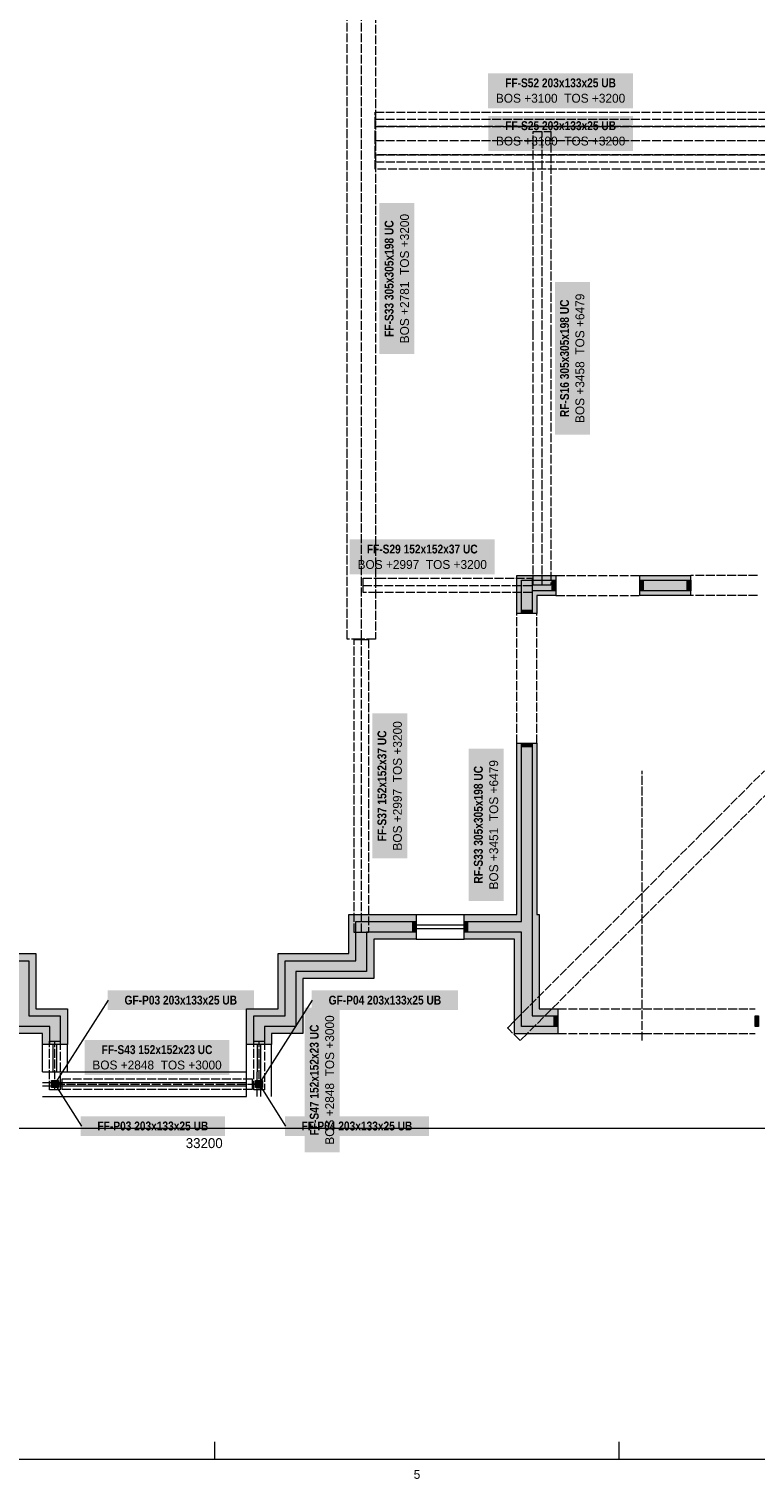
# Model space of a CAD drawing. Header units: millimetres. Extents: x 17 to 587, y 4 to 415.
# Tile 4 of 8: x 225 to 329, y 4 to 212. Entities that reach past the tile are written whole.
import ezdxf
from ezdxf.enums import TextEntityAlignment as Align

# ---------------------------------------------------------------- set-up
doc = ezdxf.new("R2010")
doc.units = ezdxf.units.MM
doc.linetypes.add('DASHED', pattern=[1.524, 1.27, -0.254])
for name, color, linetype in [('FILL-C_B2B2B5', 7, 'Continuous'), ('FILL-EPS', 7, 'Continuous'), ('FILL-STEEL', 7, 'Continuous'), ('FILL-TEAL_DK', 7, 'Continuous'), ('FILL-WHITE', 7, 'Continuous'), ('LINE-INK', 7, 'Continuous'), ('LINE-INK-DASH', 7, 'DASHED'), ('LINE-STEEL', 7, 'Continuous'), ('LINE-STEEL-DASH', 7, 'DASHED'), ('LINE-STEEL_GREY', 7, 'Continuous'), ('LINE-TEAL_DK', 7, 'Continuous'), ('TEXT-INK', 7, 'Continuous'), ('TEXT-STEEL', 7, 'Continuous'), ('TEXT-STEEL_GREY', 7, 'Continuous')]:
    doc.layers.add(name, color=color, linetype=linetype)
doc.styles.add('OpenSansCondensed-Bold', font='OpenSansCondensed-Bold.ttf')

msp = doc.modelspace()

# ---------------------------------------------------------------- hatches: boundary and pattern name
at = {"layer": 'FILL-C_B2B2B5', "true_color": 0xb2b2b5}
h = msp.add_hatch(color=256, dxfattribs=at)
h.dxf.hatch_style = 1
h.paths.add_polyline_path([(300.3, 131.21), (296.91, 131.21), (296.91, 127.95), (295.39, 127.95), (295.39, 132.73), (300.3, 132.73)])
h = msp.add_hatch(color=256, dxfattribs=at)
h.dxf.hatch_style = 1
h.paths.add_polyline_path([(312.3, 132.73), (319.59, 132.73), (319.59, 131.21), (312.3, 131.21)])
h = msp.add_hatch(color=256, dxfattribs=at)
h.dxf.hatch_style = 1
h.paths.add_polyline_path([(287.18, 83.91), (295.39, 83.91), (295.39, 109.39), (296.91, 109.39), (296.91, 83.91), (296.91, 83.91), (296.91, 70.4), (300.58, 70.4), (300.58, 68.88), (295.39, 68.88), (295.39, 82.39), (287.18, 82.39)])
h = msp.add_hatch(color=256, dxfattribs=at)
h.dxf.hatch_style = 1
h.paths.add_polyline_path([(257.09, 66.3), (257.09, 70.41), (261.59, 70.41), (261.59, 78.29), (271.71, 78.29), (271.71, 83.91), (280.33, 83.91), (280.33, 82.39), (273.24, 82.39), (273.24, 76.77), (263.11, 76.77), (263.11, 68.89), (258.61, 68.89), (258.61, 66.3)])
h = msp.add_hatch(color=256, dxfattribs=at)
h.dxf.hatch_style = 1
h.paths.add_polyline_path([(215.74, 78.29), (224.91, 78.29), (224.91, 70.41), (229.41, 70.41), (229.41, 66.3), (227.89, 66.3), (227.89, 68.89), (223.39, 68.89), (223.39, 76.77), (215.74, 76.77)])
at = {"layer": 'FILL-EPS', "true_color": 0xccffff}
h = msp.add_hatch(color=256, dxfattribs=at)
h.dxf.hatch_style = 1
h.paths.add_polyline_path([(300.3, 132.73), (295.39, 132.73), (295.39, 127.95), (294.72, 127.95), (294.72, 133.4), (300.3, 133.4)])
h = msp.add_hatch(color=256, dxfattribs=at)
h.dxf.hatch_style = 1
h.paths.add_polyline_path([(312.3, 133.4), (319.59, 133.4), (319.59, 132.73), (312.3, 132.73)])
h = msp.add_hatch(color=256, dxfattribs=at)
h.dxf.hatch_style = 1
h.paths.add_polyline_path([(300.3, 130.54), (297.58, 130.54), (297.58, 127.95), (296.91, 127.95), (296.91, 131.21), (300.3, 131.21)])
h = msp.add_hatch(color=256, dxfattribs=at)
h.dxf.hatch_style = 1
h.paths.add_polyline_path([(312.3, 130.54), (312.3, 131.21), (319.59, 131.21), (319.59, 130.54)])
h = msp.add_hatch(color=256, dxfattribs=at)
h.dxf.hatch_style = 1
h.paths.add_polyline_path([(287.18, 84.93), (288.2, 84.93), (294.37, 84.93), (294.37, 84.93), (294.72, 84.93), (294.72, 109.39), (295.39, 109.39), (295.39, 83.91), (287.18, 83.91)])
h = msp.add_hatch(color=256, dxfattribs=at)
h.dxf.hatch_style = 1
h.paths.add_polyline_path([(297.58, 109.39), (297.58, 84.93), (297.93, 84.93), (297.93, 71.42), (300.58, 71.42), (300.58, 70.4), (296.91, 70.4), (296.91, 83.91), (296.91, 83.91), (296.91, 109.39)])
h = msp.add_hatch(color=256, dxfattribs=at)
h.dxf.hatch_style = 1
h.paths.add_polyline_path([(256.07, 66.3), (256.07, 71.43), (260.57, 71.43), (260.57, 79.31), (270.7, 79.31), (270.7, 84.93), (280.33, 84.93), (280.33, 83.91), (271.71, 83.91), (271.71, 78.29), (261.59, 78.29), (261.59, 70.41), (257.09, 70.41), (257.09, 66.3)])
h = msp.add_hatch(color=256, dxfattribs=at)
h.dxf.hatch_style = 1
h.paths.add_polyline_path([(258.61, 66.3), (258.61, 68.89), (263.11, 68.89), (263.11, 76.77), (273.24, 76.77), (273.24, 82.39), (280.33, 82.39), (280.33, 81.37), (274.25, 81.37), (274.25, 75.75), (264.13, 75.75), (264.13, 67.87), (259.63, 67.87), (259.63, 66.3)])
h = msp.add_hatch(color=256, dxfattribs=at)
h.dxf.hatch_style = 1
h.paths.add_polyline_path([(294.37, 81.37), (287.18, 81.37), (287.18, 82.39), (295.39, 82.39), (295.39, 68.88), (300.58, 68.88), (300.58, 67.86), (294.37, 67.86)])
h = msp.add_hatch(color=256, dxfattribs=at)
h.dxf.hatch_style = 1
h.paths.add_polyline_path([(215.74, 79.31), (225.93, 79.31), (225.93, 71.43), (230.43, 71.43), (230.43, 66.3), (229.41, 66.3), (229.41, 70.41), (224.91, 70.41), (224.91, 78.29), (215.74, 78.29)])
h = msp.add_hatch(color=256, dxfattribs=at)
h.dxf.hatch_style = 1
h.paths.add_polyline_path([(215.74, 75.75), (215.74, 76.77), (223.39, 76.77), (223.39, 68.89), (227.89, 68.89), (227.89, 66.3), (226.87, 66.3), (226.87, 67.87), (222.37, 67.87), (222.37, 75.75)])
at = {"layer": 'FILL-STEEL', "true_color": 0x0d2973}
h = msp.add_hatch(color=256, dxfattribs=at)
h.dxf.hatch_style = 1
h.paths.add_polyline_path([(228.15, 60.15), (228.15, 61.15), (229.15, 61.15), (229.15, 60.15)])
h = msp.add_hatch(color=256, dxfattribs=at)
h.dxf.hatch_style = 1
h.paths.add_polyline_path([(228.15, 60.15), (228.15, 61.15), (229.15, 61.15), (229.15, 60.15)])
h = msp.add_hatch(color=256, dxfattribs=at)
h.dxf.hatch_style = 1
h.paths.add_polyline_path([(229.05, 60.65), (229.03, 60.75), (228.99, 60.85), (228.93, 60.93), (228.85, 61), (228.75, 61.04), (228.65, 61.05), (228.54, 61.04), (228.45, 61), (228.36, 60.93), (228.3, 60.85), (228.26, 60.75), (228.25, 60.65), (228.26, 60.55), (228.3, 60.45), (228.36, 60.37), (228.45, 60.3), (228.54, 60.26), (228.65, 60.25), (228.75, 60.26), (228.85, 60.3), (228.93, 60.37), (228.99, 60.45), (229.03, 60.55)])
h = msp.add_hatch(color=256, dxfattribs=at)
h.dxf.hatch_style = 1
h.paths.add_polyline_path([(229.05, 60.65), (229.03, 60.75), (228.99, 60.85), (228.93, 60.93), (228.85, 61), (228.75, 61.04), (228.65, 61.05), (228.54, 61.04), (228.45, 61), (228.36, 60.93), (228.3, 60.85), (228.26, 60.75), (228.25, 60.65), (228.26, 60.55), (228.3, 60.45), (228.36, 60.37), (228.45, 60.3), (228.54, 60.26), (228.65, 60.25), (228.75, 60.26), (228.85, 60.3), (228.93, 60.37), (228.99, 60.45), (229.03, 60.55)])
h = msp.add_hatch(color=256, dxfattribs=at)
h.dxf.hatch_style = 1
h.paths.add_polyline_path([(257.35, 60.15), (257.35, 61.15), (258.35, 61.15), (258.35, 60.15)])
h = msp.add_hatch(color=256, dxfattribs=at)
h.dxf.hatch_style = 1
h.paths.add_polyline_path([(257.35, 60.15), (257.35, 61.15), (258.35, 61.15), (258.35, 60.15)])
h = msp.add_hatch(color=256, dxfattribs=at)
h.dxf.hatch_style = 1
h.paths.add_polyline_path([(258.25, 60.65), (258.23, 60.75), (258.19, 60.85), (258.13, 60.93), (258.05, 61), (257.95, 61.04), (257.85, 61.05), (257.74, 61.04), (257.65, 61), (257.56, 60.93), (257.5, 60.85), (257.46, 60.75), (257.45, 60.65), (257.46, 60.55), (257.5, 60.45), (257.56, 60.37), (257.65, 60.3), (257.74, 60.26), (257.85, 60.25), (257.95, 60.26), (258.05, 60.3), (258.13, 60.37), (258.19, 60.45), (258.23, 60.55)])
h = msp.add_hatch(color=256, dxfattribs=at)
h.dxf.hatch_style = 1
h.paths.add_polyline_path([(258.25, 60.65), (258.23, 60.75), (258.19, 60.85), (258.13, 60.93), (258.05, 61), (257.95, 61.04), (257.85, 61.05), (257.74, 61.04), (257.65, 61), (257.56, 60.93), (257.5, 60.85), (257.46, 60.75), (257.45, 60.65), (257.46, 60.55), (257.5, 60.45), (257.56, 60.37), (257.65, 60.3), (257.74, 60.26), (257.85, 60.25), (257.95, 60.26), (258.05, 60.3), (258.13, 60.37), (258.19, 60.45), (258.23, 60.55)])
at = {"layer": 'FILL-TEAL_DK', "true_color": 0x006b5c}
h = msp.add_hatch(color=256, dxfattribs=at)
h.dxf.hatch_style = 1
h.paths.add_polyline_path([(299.8, 132.73), (300.3, 132.73), (300.3, 131.21), (299.8, 131.21)])
h = msp.add_hatch(color=256, dxfattribs=at)
h.dxf.hatch_style = 1
h.paths.add_polyline_path([(312.3, 132.73), (312.8, 132.73), (312.8, 131.21), (312.3, 131.21)])
h = msp.add_hatch(color=256, dxfattribs=at)
h.dxf.hatch_style = 1
h.paths.add_polyline_path([(319.1, 132.73), (319.6, 132.73), (319.6, 131.21), (319.1, 131.21)])
h = msp.add_hatch(color=256, dxfattribs=at)
h.dxf.hatch_style = 1
h.paths.add_polyline_path([(295.38, 127.94), (295.38, 127.94), (295.38, 128.44), (295.38, 128.44), (295.38, 128.44), (296.91, 128.44), (296.91, 128.44), (296.91, 128.44), (296.91, 127.94), (296.91, 127.94), (296.91, 127.94), (295.38, 127.94)])
h = msp.add_hatch(color=256, dxfattribs=at)
h.dxf.hatch_style = 1
h.paths.add_polyline_path([(295.38, 108.89), (295.38, 108.89), (295.38, 109.39), (295.38, 109.39), (295.38, 109.39), (296.91, 109.39), (296.91, 109.39), (296.91, 109.39), (296.91, 108.89), (296.91, 108.89), (296.91, 108.89), (295.38, 108.89)])
h = msp.add_hatch(color=256, dxfattribs=at)
h.dxf.hatch_style = 1
h.paths.add_polyline_path([(279.83, 83.92), (280.33, 83.92), (280.33, 82.4), (279.83, 82.4)])
h = msp.add_hatch(color=256, dxfattribs=at)
h.dxf.hatch_style = 1
h.paths.add_polyline_path([(287.18, 83.92), (287.68, 83.92), (287.68, 82.4), (287.18, 82.4)])
h = msp.add_hatch(color=256, dxfattribs=at)
h.dxf.hatch_style = 1
h.paths.add_polyline_path([(300.08, 70.41), (300.58, 70.41), (300.58, 68.89), (300.08, 68.89)])
h = msp.add_hatch(color=256, dxfattribs=at)
h.dxf.hatch_style = 1
h.paths.add_polyline_path([(328.8, 70.41), (329.3, 70.41), (329.3, 68.89), (328.8, 68.89)])
at = {"layer": 'FILL-WHITE', "true_color": 0xffffff}
h = msp.add_hatch(color=256, dxfattribs=at)
h.dxf.hatch_style = 1
h.paths.add_polyline_path([(290.62, 200.22), (311.34, 200.22), (311.34, 205.23), (290.62, 205.23)])
h = msp.add_hatch(color=256, dxfattribs=at)
h.dxf.hatch_style = 1
h.paths.add_polyline_path([(290.63, 194.1), (311.34, 194.1), (311.34, 199.11), (290.63, 199.11)])
h = msp.add_hatch(color=256, dxfattribs=at)
h.dxf.hatch_style = 1
h.paths.add_polyline_path([(280.07, 165.06), (280.07, 186.65), (275.06, 186.65), (275.06, 165.06)])
h = msp.add_hatch(color=256, dxfattribs=at)
h.dxf.hatch_style = 1
h.paths.add_polyline_path([(305.17, 153.55), (305.17, 175.35), (300.16, 175.35), (300.16, 153.55)])
h = msp.add_hatch(color=256, dxfattribs=at)
h.dxf.hatch_style = 1
h.paths.add_polyline_path([(270.83, 133.55), (291.55, 133.55), (291.55, 138.56), (270.83, 138.56)])
h = msp.add_hatch(color=256, dxfattribs=at)
h.dxf.hatch_style = 1
h.paths.add_polyline_path([(279.05, 92.95), (279.05, 113.66), (274.04, 113.66), (274.04, 92.95)])
h = msp.add_hatch(color=256, dxfattribs=at)
h.dxf.hatch_style = 1
h.paths.add_polyline_path([(292.84, 86.84), (292.84, 108.64), (287.83, 108.64), (287.83, 86.84)])
h = msp.add_hatch(color=256, dxfattribs=at)
h.dxf.hatch_style = 1
h.paths.add_polyline_path([(236.19, 71.25), (257.1, 71.25), (257.1, 74.05), (236.19, 74.05)])
h = msp.add_hatch(color=256, dxfattribs=at)
h.dxf.hatch_style = 1
h.paths.add_polyline_path([(265.39, 71.25), (286.3, 71.25), (286.3, 74.05), (265.39, 74.05)])
h = msp.add_hatch(color=256, dxfattribs=at)
h.dxf.hatch_style = 1
h.paths.add_polyline_path([(269.37, 50.88), (269.37, 71.6), (264.36, 71.6), (264.36, 50.88)])
h = msp.add_hatch(color=256, dxfattribs=at)
h.dxf.hatch_style = 1
h.paths.add_polyline_path([(232.89, 61.96), (253.6, 61.96), (253.6, 66.97), (232.89, 66.97)])
h = msp.add_hatch(color=256, dxfattribs=at)
h.dxf.hatch_style = 1
h.paths.add_polyline_path([(232.34, 53.25), (252.95, 53.25), (252.95, 56.05), (232.34, 56.05)])
h = msp.add_hatch(color=256, dxfattribs=at)
h.dxf.hatch_style = 1
h.paths.add_polyline_path([(261.54, 53.25), (282.15, 53.25), (282.15, 56.05), (261.54, 56.05)])

# ---------------------------------------------------------------- linework, layer by layer
at = {"layer": 'LINE-INK', "lineweight": 5}
for p, q in [((280.33, 84.93), (287.18, 84.93)), ((280.33, 83.41), (287.18, 83.41)), ((280.33, 82.91), (287.18, 82.91)), ((280.33, 81.38), (287.18, 81.38)), ((226.87, 62.43), (226.87, 66.3)), ((228.4, 62.43), (228.4, 66.3)), ((228.9, 62.43), (228.9, 66.3)), ((230.43, 62.43), (230.43, 66.3)), ((256.07, 62.43), (256.07, 66.3)), ((257.6, 62.43), (257.6, 66.3)), ((258.1, 62.43), (258.1, 66.3)), ((259.63, 62.43), (259.63, 66.3)), ((226.87, 62.43), (230.43, 62.43)), ((230.43, 62.43), (256.06, 62.43)), ((256.07, 58.87), (256.07, 62.43)), ((257.59, 58.87), (257.59, 62.43)), ((258.09, 58.87), (258.09, 62.43)), ((259.62, 58.87), (259.62, 62.43)), ((226.87, 60.9), (230.43, 60.9)), ((226.87, 60.4), (230.43, 60.4)), ((230.43, 60.9), (256.06, 60.9)), ((230.43, 60.4), (256.06, 60.4)), ((226.87, 58.88), (230.43, 58.88)), ((230.43, 58.87), (256.06, 58.87)), ((84, 54.37), (416, 54.37)), ((251.5, 7), (251.5, 9.5)), ((309.38, 7), (309.38, 9.5))]:
    msp.add_line(p, q, dxfattribs=at)
for points in [[(20, 7), (587, 7), (587, 413), (20, 413)], [(300.3, 133.4), (300.3, 130.54), (297.58, 130.54), (297.58, 127.95), (294.72, 127.95), (294.72, 133.4)], [(319.59, 130.54), (312.3, 130.54), (312.3, 133.4), (319.59, 133.4)], [(294.37, 67.86), (294.37, 81.37), (287.18, 81.37), (287.18, 84.93), (288.2, 84.93), (294.37, 84.93), (294.37, 84.93), (294.72, 84.93), (294.72, 109.39), (297.58, 109.39), (297.58, 84.93), (297.93, 84.93), (297.93, 71.42), (300.58, 71.42), (300.58, 67.86)], [(259.63, 66.3), (256.07, 66.3), (256.07, 71.43), (260.57, 71.43), (260.57, 79.31), (270.7, 79.31), (270.7, 84.93), (280.33, 84.93), (280.33, 81.37), (274.25, 81.37), (274.25, 75.75), (264.13, 75.75), (264.13, 67.87), (259.63, 67.87)], [(222.37, 75.75), (215.74, 75.75), (215.74, 79.31), (225.93, 79.31), (225.93, 71.43), (230.43, 71.43), (230.43, 66.3), (226.87, 66.3), (226.87, 67.87), (222.37, 67.87)], [(228.15, 60.15), (228.15, 61.15), (229.15, 61.15), (229.15, 60.15)], [(228.15, 60.15), (228.15, 61.15), (229.15, 61.15), (229.15, 60.15)], [(257.35, 60.15), (257.35, 61.15), (258.35, 61.15), (258.35, 60.15)], [(257.35, 60.15), (257.35, 61.15), (258.35, 61.15), (258.35, 60.15)]]:
    msp.add_lwpolyline(points, close=True, dxfattribs=at)
at = {"layer": 'LINE-INK-DASH', "lineweight": 5}
for p, q in [((300.3, 133.4), (312.3, 133.4)), ((329.15, 133.4), (319.6, 133.4)), ((300.3, 130.54), (312.3, 130.54)), ((329.15, 130.54), (319.6, 130.54)), ((294.72, 109.39), (294.72, 127.94)), ((297.58, 109.39), (297.58, 127.94)), ((300.58, 71.42), (328.8, 71.42)), ((300.58, 67.87), (328.8, 67.87))]:
    msp.add_line(p, q, dxfattribs=at)
at = {"layer": 'LINE-STEEL', "lineweight": 5}
for p, q in [((228.65, 60.65), (236.29, 72.65)), ((257.85, 60.65), (265.49, 72.65)), ((228.65, 60.65), (232.44, 54.65)), ((257.85, 60.65), (261.64, 54.65))]:
    msp.add_line(p, q, dxfattribs=at)
at = {"layer": 'LINE-STEEL-DASH', "lineweight": 5}
for p, q in [((272.48, 124.31), (272.48, 227.4)), ((274.45, 198.65), (407.13, 198.65)), ((274.45, 195.59), (407.13, 195.59)), ((298.33, 132.02), (298.33, 196.88)), ((274.46, 192.53), (407.11, 192.53)), ((272.73, 131.98), (296.91, 131.98)), ((272.48, 82.35), (272.48, 124.26)), ((312.67, 66.88), (312.67, 105.46)), ((228.65, 59.85), (228.65, 66.81)), ((257.85, 59.85), (257.85, 66.81)), ((228.78, 60.65), (257.72, 60.65))]:
    msp.add_line(p, q, dxfattribs=at)
for points in [[(270.44, 227.4), (272.32, 227.4), (272.63, 227.4), (274.51, 227.4), (274.51, 124.31), (272.63, 124.31), (272.32, 124.31), (270.44, 124.31)], [(274.45, 197.62), (274.45, 197.72), (274.45, 197.72), (274.45, 197.72), (274.45, 199.67), (274.45, 199.67), (407.13, 199.67), (407.13, 199.67), (407.13, 197.72), (407.13, 197.62), (407.13, 197.62), (274.45, 197.62)], [(274.45, 197.62), (407.13, 197.62), (407.13, 195.74), (407.13, 195.44), (407.13, 193.55), (274.45, 193.55), (274.45, 195.44), (274.45, 195.74)], [(297.04, 168.51), (297.04, 195.04), (297.04, 196.76), (297.04, 196.88), (299.61, 196.88), (299.61, 196.76), (299.61, 195.16), (299.61, 168.51), (299.61, 168.44), (299.61, 167.5), (299.61, 167.43), (299.61, 132.02), (298.38, 132.02), (298.27, 132.02), (297.04, 132.02), (297.04, 167.43), (297.04, 167.5), (297.04, 168.44)], [(299.61, 196.88), (299.63, 196.88), (299.63, 196.88), (299.63, 196.88), (299.63, 196.88)], [(274.46, 191.5), (274.46, 193.45), (274.46, 193.55), (274.46, 193.55), (407.11, 193.55), (407.11, 193.55), (407.11, 193.55), (407.11, 193.45), (407.11, 191.5), (407.11, 191.5)], [(297.02, 168.51), (297.02, 168.51), (297.04, 168.51), (297.02, 168.51), (297.02, 168.51)], [(299.61, 168.51), (299.63, 168.51), (299.63, 168.51), (299.63, 168.51), (299.63, 168.51)], [(272.73, 133), (274.76, 133), (274.76, 133), (296.91, 133), (296.91, 133), (296.91, 133), (296.91, 133), (296.91, 132.02), (296.91, 132.02), (296.91, 132.02), (296.91, 131.94), (296.91, 131.94), (296.91, 131.94), (296.91, 130.96), (296.91, 130.96), (296.91, 130.96), (296.91, 130.96), (274.76, 130.96), (274.76, 130.96), (274.76, 130.96), (272.73, 130.96), (272.73, 130.96), (272.73, 130.96), (272.73, 130.96), (272.73, 130.96), (272.73, 131.94), (272.73, 132.02), (272.73, 132.02), (272.73, 132.02)], [(271.46, 82.35), (271.46, 82.35), (271.46, 82.35), (271.46, 124.26), (271.46, 124.26), (271.46, 124.26), (271.46, 124.26), (272.44, 124.26), (272.44, 124.26), (272.44, 124.26), (272.51, 124.26), (272.51, 124.26), (272.51, 124.26), (273.49, 124.26), (273.49, 124.26), (273.49, 124.26), (273.49, 124.26), (273.49, 82.35), (273.49, 82.35), (273.49, 82.35), (273.49, 82.35), (272.51, 82.35), (272.51, 82.35), (272.51, 82.35), (272.44, 82.35), (272.44, 82.35), (272.44, 82.35), (271.46, 82.35)], [(323.4, 95.08), (323.4, 95.08), (323.4, 95.08)], [(227.88, 59.85), (227.88, 59.85), (227.88, 59.85), (227.88, 66.81), (227.88, 66.81), (227.88, 66.81), (227.88, 66.81), (228.62, 66.81), (228.62, 66.81), (228.62, 66.81), (228.67, 66.81), (228.67, 66.81), (228.67, 66.81), (229.41, 66.81), (229.41, 66.81), (229.41, 66.81), (229.41, 59.85), (229.41, 59.85), (229.41, 59.85), (229.41, 59.85), (228.67, 59.85), (228.67, 59.85), (228.67, 59.85), (228.62, 59.85), (228.62, 59.85), (228.62, 59.85), (227.88, 59.85)], [(257.08, 59.85), (257.08, 59.85), (257.08, 66.81), (257.08, 66.81), (257.82, 66.81), (257.82, 66.81), (257.87, 66.81), (257.87, 66.81), (258.61, 66.81), (258.61, 59.85), (258.61, 59.85), (257.87, 59.85), (257.87, 59.85), (257.82, 59.85), (257.82, 59.85)], [(295.2, 66.88), (295.21, 66.87), (295.21, 66.87), (295.21, 66.87), (295.21, 66.87)], [(228.78, 60.62), (228.78, 60.68), (229.66, 60.68), (229.66, 61.41), (256.84, 61.41), (256.84, 60.68), (257.72, 60.68), (257.72, 60.62), (256.84, 60.62), (256.84, 59.89), (229.66, 59.89), (229.66, 60.62)]]:
    msp.add_lwpolyline(points, close=True, dxfattribs=at)
msp.add_lwpolyline([(331.95, 103.64), (325.32, 97.01), (323.94, 95.62), (323.95, 95.62), (323.94, 95.62), (323.9, 95.59), (323.89, 95.57), (323.89, 95.57), (323.4, 95.08), (323.4, 95.08), (323.4, 95.08), (323.38, 95.06), (323.38, 95.06), (323.36, 95.04), (323.34, 95.02), (323.34, 95.02), (296.27, 67.95), (296.26, 67.94), (296.26, 67.94), (296.25, 67.93), (296.25, 67.93), (296.19, 67.87), (296.18, 67.86), (295.27, 66.95), (295.26, 66.94), (295.25, 66.93), (295.2, 66.88), (293.61, 68.47), (293.39, 68.69), (293.45, 68.76), (293.46, 68.76), (293.46, 68.77), (294.38, 69.68), (294.38, 69.69), (294.38, 69.69), (294.44, 69.74), (294.45, 69.75), (294.45, 69.76), (294.45, 69.76), (321.54, 96.85), (321.53, 96.86), (321.53, 96.86), (321.53, 96.86), (321.53, 96.86), (321.53, 96.86), (321.53, 96.86), (321.54, 96.85), (321.54, 96.85), (321.58, 96.89), (321.58, 96.89), (322.07, 97.37), (322.09, 97.4), (322.09, 97.4), (322.09, 97.4), (322.09, 97.4), (322.13, 97.44), (322.13, 97.44), (322.13, 97.44), (330.14, 105.46)], dxfattribs=at)
at = {"layer": 'LINE-STEEL_GREY', "lineweight": 5}
for points in [[(300.3, 131.21), (296.91, 131.21), (296.91, 127.95), (295.39, 127.95), (295.39, 132.73), (300.3, 132.73)], [(312.3, 132.73), (319.59, 132.73), (319.59, 131.21), (312.3, 131.21)], [(287.18, 83.91), (295.39, 83.91), (295.39, 109.39), (296.91, 109.39), (296.91, 83.91), (296.91, 83.91), (296.91, 70.4), (300.58, 70.4), (300.58, 68.88), (295.39, 68.88), (295.39, 82.39), (287.18, 82.39)], [(257.09, 66.3), (257.09, 70.41), (261.59, 70.41), (261.59, 78.29), (271.71, 78.29), (271.71, 83.91), (280.33, 83.91), (280.33, 82.39), (273.24, 82.39), (273.24, 76.77), (263.11, 76.77), (263.11, 68.89), (258.61, 68.89), (258.61, 66.3)], [(215.74, 78.29), (224.91, 78.29), (224.91, 70.41), (229.41, 70.41), (229.41, 66.3), (227.89, 66.3), (227.89, 68.89), (223.39, 68.89), (223.39, 76.77), (215.74, 76.77)]]:
    msp.add_lwpolyline(points, close=True, dxfattribs=at)
at = {"layer": 'LINE-TEAL_DK', "lineweight": 5}
for points in [[(299.8, 132.73), (300.3, 132.73), (300.3, 131.21), (299.8, 131.21)], [(312.3, 132.73), (312.8, 132.73), (312.8, 131.21), (312.3, 131.21)], [(319.1, 132.73), (319.6, 132.73), (319.6, 131.21), (319.1, 131.21)], [(295.38, 127.94), (295.38, 127.94), (295.38, 128.44), (295.38, 128.44), (295.38, 128.44), (296.91, 128.44), (296.91, 128.44), (296.91, 128.44), (296.91, 127.94), (296.91, 127.94), (296.91, 127.94), (295.38, 127.94)], [(295.38, 108.89), (295.38, 108.89), (295.38, 109.39), (295.38, 109.39), (295.38, 109.39), (296.91, 109.39), (296.91, 109.39), (296.91, 109.39), (296.91, 108.89), (296.91, 108.89), (296.91, 108.89), (295.38, 108.89)], [(279.83, 83.92), (280.33, 83.92), (280.33, 82.4), (279.83, 82.4)], [(287.18, 83.92), (287.68, 83.92), (287.68, 82.4), (287.18, 82.4)], [(300.08, 70.41), (300.58, 70.41), (300.58, 68.89), (300.08, 68.89)], [(328.8, 70.41), (329.3, 70.41), (329.3, 68.89), (328.8, 68.89)]]:
    msp.add_lwpolyline(points, close=True, dxfattribs=at)

# ---------------------------------------------------------------- texts
at = {"layer": 'TEXT-INK'}
msp.add_text('33200', height=1.422, dxfattribs=at).set_placement((250, 51.5), align=Align.CENTER)
at = {"layer": 'TEXT-STEEL', "style": 'OpenSansCondensed-Bold'}
for s, p in [('FF-S52 203x133x25 UB', (300.98, 203.21)), ('FF-S25 203x133x25 UB', (300.99, 197.09)), ('FF-S29 152x152x37 UC', (281.19, 136.54)), ('GF-P03 203x133x25 UB', (246.65, 72.03)), ('GF-P04 203x133x25 UB', (275.85, 72.03)), ('FF-S43 152x152x23 UC', (243.25, 64.95)), ('FF-P03 203x133x25 UB', (242.65, 54.03)), ('FF-P04 203x133x25 UB', (271.85, 54.03))]:
    msp.add_text(s, height=1.27, dxfattribs=at).set_placement(p, align=Align.CENTER)
at = {"layer": 'TEXT-STEEL'}
for s, p in [('BOS +3100  TOS +3200', (300.98, 201.01)), ('BOS +3100  TOS +3200', (300.99, 194.89)), ('BOS +2997  TOS +3200', (281.19, 134.33)), ('BOS +2848  TOS +3000', (243.25, 62.75))]:
    msp.add_text(s, height=1.27, dxfattribs=at).set_placement(p, align=Align.CENTER)
at = {"layer": 'TEXT-STEEL', "style": 'OpenSansCondensed-Bold'}
for s, p in [('FF-S33 305x305x198 UC', (277.08, 175.85)), ('RF-S16 305x305x198 UC', (302.18, 164.45)), ('FF-S37 152x152x37 UC', (276.06, 103.3)), ('RF-S33 305x305x198 UC', (289.85, 97.74)), ('FF-S47 152x152x23 UC', (266.38, 61.24))]:
    msp.add_text(s, height=1.27, rotation=90, dxfattribs=at).set_placement(p, align=Align.CENTER)
at = {"layer": 'TEXT-STEEL'}
for s, p in [('BOS +2781  TOS +3200', (279.29, 175.85)), ('BOS +3458  TOS +6479', (304.38, 164.45)), ('BOS +2997  TOS +3200', (278.27, 103.3)), ('BOS +3451  TOS +6479', (292.05, 97.74)), ('BOS +2848  TOS +3000', (268.58, 61.24))]:
    msp.add_text(s, height=1.27, rotation=90, dxfattribs=at).set_placement(p, align=Align.CENTER)
at = {"layer": 'TEXT-STEEL_GREY'}
msp.add_text('5', height=1.27, dxfattribs=at).set_placement((280.44, 4.2), align=Align.CENTER)

doc.saveas('drawing.dxf')
